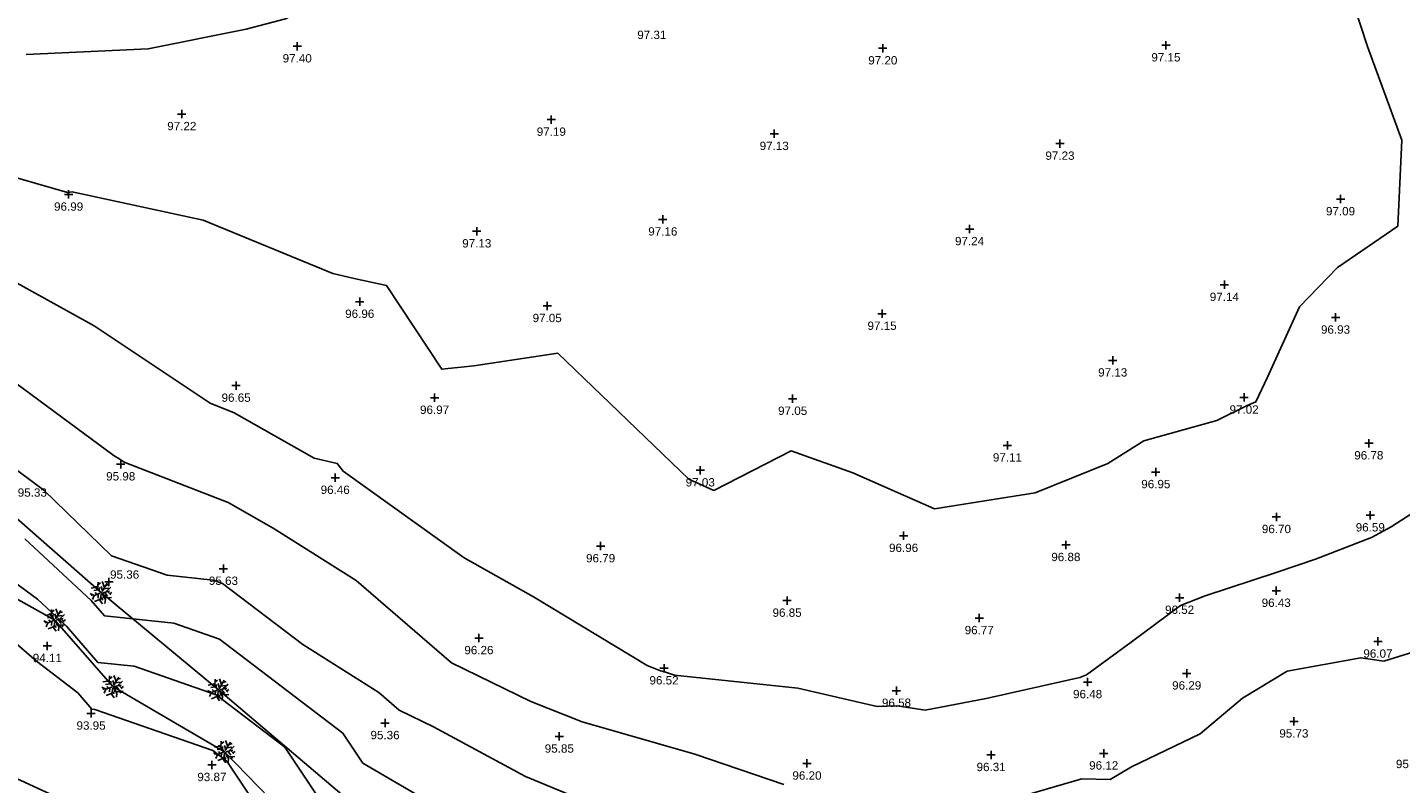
# Model space of a CAD drawing. Header units: metres. Extents: x 610185 to 614128, y 655663 to 660921.
# Tile 53 of 94: x 613070 to 613194, y 657834 to 657902. Entities that reach past the tile are written whole.
import ezdxf
from ezdxf.enums import TextEntityAlignment as Align

# ---------------------------------------------------------------- set-up
doc = ezdxf.new("R2010")
doc.units = ezdxf.units.M
doc.header["$MEASUREMENT"] = 0
for name, color, linetype in [('CONTOUR_ELEVATION', 56, 'Continuous'), ('CONTOUR_MJR', 34, 'Continuous'), ('CONTOUR_MNR', 53, 'Continuous'), ('CONTOUR_SYMBOL', 56, 'Continuous'), ('HEDGE_LINE', 93, 'Continuous'), ('HEDGE_SYMBOL', 93, 'Continuous')]:
    doc.layers.add(name, color=color, linetype=linetype)
doc.styles.add('REGULAR', font='swissl.ttf')

# ---------------------------------------------------------------- blocks, each defined once
blk = doc.blocks.new('092')
at = {"color": 0, "linetype": 'Continuous'}
for p, q in [((-0.23, 0.25), (-0.46, 0.21)), ((-0.13, 0.13), (-0.34, 0.1)), ((-0.2, -0.08), (-0.28, 0.01)), ((-0.04, 0.03), (-0.26, 0.29)), ((-0.17, 0.18), (-0.15, 0.48)), ((-0.16, 0.35), (-0.04, 0.44)), ((-0.1, 0.1), (-0.09, 0.24)), ((0.05, 0.08), (-0.01, 0.28)), ((0.03, 0.05), (0.26, 0.43)), ((0.14, 0.24), (0.04, 0.5)), ((0.06, 0), (0.37, 0.07)), ((0.1, 0.17), (0.33, 0.2)), ((0.14, 0.02), (0.28, -0.16)), ((0.2, 0.33), (0.34, 0.37)), ((0.2, 0.04), (0.43, 0.25)), ((0.28, 0.05), (0.42, -0.1)), ((0.37, -0.05), (0.47, 0.01)), ((-0.32, -0.12), (-0.5, -0.03)), ((-0.4, -0.08), (-0.46, -0.13)), ((-0.32, -0.12), (-0.4, -0.3)), ((-0.05, -0.02), (-0.32, -0.12)), ((-0.04, -0.29), (-0.31, -0.4)), ((-0.14, -0.06), (-0.15, -0.24)), ((-0.01, -0.06), (-0.05, -0.36)), ((-0.05, -0.36), (0.05, -0.5)), ((-0.03, -0.21), (0.06, -0.33)), ((0.04, -0.05), (0.18, -0.3)), ((0.09, -0.14), (0.08, -0.25)), ((0.14, -0.23), (0.46, -0.21)), ((0.18, -0.3), (0.16, -0.48)), ((0.31, -0.22), (0.36, -0.3))]:
    blk.add_line(p, q, dxfattribs=at)
blk = doc.blocks.new('S061')
at = {"color": 0, "linetype": 'Continuous'}
for p, q in [((-0.5, 0), (0.5, 0)), ((0, -0.5), (0, 0.5))]:
    blk.add_line(p, q, dxfattribs=at)

msp = doc.modelspace()

# ---------------------------------------------------------------- linework, layer by layer
at = {"layer": 'CONTOUR_MJR'}
for points in [[(613069.9, 657899.16, 97.5), (613080.87, 657899.67, 97.5), (613089.68, 657901.44, 97.5), (613093.24, 657902.36, 97.5), (613094.44, 657902.96, 97.5), (613104.07, 657906.16, 97.5), (613105.9, 657906.41, 97.5), (613117.36, 657913.05, 97.5), (613118.27, 657913.15, 97.5), (613128.35, 657920.66, 97.5), (613128.46, 657920.69, 97.5), (613128.58, 657920.95, 97.5), (613135.15, 657927.89, 97.5)], [(613069.77, 657855.56, 95), (613075.73, 657850.02, 95), (613076.93, 657848.64, 95), (613083.17, 657847.98, 95), (613087.28, 657846.55, 95), (613098.4, 657838.07, 95), (613100.19, 657835.39, 95), (613109.65, 657829.86, 95)]]:
    msp.add_polyline3d(points, dxfattribs=at)
at = {"layer": 'CONTOUR_MNR'}
for points in [[(613057.68, 657891.33, 97), (613073.62, 657886.74, 97), (613074.03, 657886.79, 97), (613085.81, 657884.24, 97), (613097.51, 657879.46, 97), (613099.41, 657879.01, 97), (613102.34, 657878.37, 97), (613107.31, 657870.83, 97), (613110.18, 657871.14, 97), (613117.75, 657872.29, 97), (613129.54, 657860.95, 97), (613131.8, 657859.92, 97), (613138.77, 657863.48, 97), (613144.31, 657861.5, 97), (613151.68, 657858.27, 97), (613160.74, 657859.72, 97), (613167.27, 657862.36, 97), (613170.51, 657864.4, 97), (613177.08, 657866.21, 97), (613179.75, 657867.53, 97), (613180.61, 657867.9, 97), (613181.65, 657870.13, 97), (613184.54, 657876.44, 97), (613187.97, 657879.98, 97), (613193.38, 657883.71, 97), (613193.76, 657891.46, 97), (613190.65, 657899.87, 97), (613186.46, 657912.72, 97)], [(613065.94, 657880.3, 96.5), (613076, 657874.74, 96.5), (613086.45, 657867.77, 96.5), (613088.62, 657866.92, 96.5), (613095.82, 657862.83, 96.5), (613097.89, 657862.36, 96.5), (613098.42, 657861.65, 96.5), (613109.32, 657853.85, 96.5), (613115.58, 657850.36, 96.5), (613125.79, 657844.17, 96.5), (613126.99, 657843.7, 96.5), (613127.45, 657843.57, 96.5), (613128.27, 657843.29, 96.5), (613139.36, 657842.13, 96.5), (613146.5, 657840.48, 96.5), (613148.3, 657840.53, 96.5), (613150.82, 657840.16, 96.5), (613156.33, 657841.2, 96.5), (613164.75, 657843.1, 96.5), (613165.36, 657843.33, 96.5), (613169.39, 657846.28, 96.5), (613173.81, 657849.57, 96.5), (613176.04, 657850.43, 96.5), (613182.44, 657852.54, 96.5), (613185.99, 657853.74, 96.5), (613191.03, 657855.69, 96.5), (613192.79, 657856.64, 96.5), (613198.98, 657860.65, 96.5)], [(613066.29, 657871.54, 96), (613077.8, 657863.03, 96), (613078.32, 657862.74, 96), (613078.7, 657862.48, 96), (613088.06, 657858.83, 96), (613092.13, 657856.53, 96), (613099.59, 657851.82, 96), (613108.17, 657844.4, 96), (613115.32, 657840.93, 96), (613119.94, 657839.11, 96), (613130.09, 657836.19, 96), (613138.12, 657833.46, 96)], [(613068.33, 657862.28, 95.5), (613071.48, 657859.95, 95.5), (613077.57, 657854.03, 95.5), (613082.57, 657852.3, 95.5), (613086.71, 657851.86, 95.5), (613087.57, 657851.56, 95.5), (613094.81, 657846.05, 95.5), (613101.64, 657841.74, 95.5), (613103.48, 657840.15, 95.5), (613106.56, 657838.65, 95.5), (613114.84, 657834.18, 95.5), (613120.58, 657831.8, 95.5)], [(613065.85, 657853.82, 94.5), (613070.9, 657850.15, 94.5), (613073.52, 657847.72, 94.5), (613076.35, 657844.44, 94.5), (613079.62, 657844.1, 94.5), (613086.98, 657841.53, 94.5), (613093.18, 657836.81, 94.5), (613097.43, 657830.44, 94.5)], [(613064.06, 657850.37, 94), (613070.81, 657844.55, 94), (613074.53, 657841.7, 94), (613075.79, 657840.25, 94), (613076.07, 657840.22, 94), (613086.69, 657836.52, 94), (613087.96, 657835.55, 94), (613090.83, 657831.25, 94)], [(613158.34, 657832.05, 96), (613164.94, 657833.96, 96), (613167.49, 657833.9, 96), (613169.42, 657835.04, 96), (613175.58, 657838.01, 96), (613179.39, 657841.22, 96), (613183.42, 657843.67, 96), (613190.05, 657844.86, 96), (613192.12, 657844.57, 96), (613194.84, 657845.39, 96)], [(613065.99, 657835.39, 93.5), (613074.69, 657831.39, 93.5)]]:
    msp.add_polyline3d(points, dxfattribs=at)
at = {"layer": 'HEDGE_LINE'}
for points in [[(613134.87, 657808.3, 93.75), (613126.59, 657810.11, 93.94), (613117.23, 657816.39, 94.42), (613108.61, 657824.12, 94.71), (613099.51, 657831.54, 94.98), (613087.2, 657841.98, 95.32), (613076.66, 657850.72, 95.39), (613068.02, 657858.29, 95.26), (613053.52, 657870.32, 95.49), (613040.17, 657881.79, 95.9), (613030.12, 657890.79, 96.1), (613020.42, 657900.46, 96.3), (613010.71, 657912.05, 95.94), (613003.2, 657922.5, 95.59), (612996.79, 657937, 95.71), (612998.95, 657947.26, 96.48), (613002.52, 657956.03, 96.8), (613007.52, 657965.71, 96.99), (613013.38, 657975.21, 97.16), (613018.78, 657983.73, 97.35), (613025.55, 657995.31, 97.42), (613030.95, 658006.34, 97.55), (613036, 658019.84, 97.2), (613035.3, 658024.92, 96.79)], [(612996.62, 657931.73, 95.05), (613002.09, 657921.45, 94.95), (613007.52, 657912.34, 95.06), (613013.64, 657904.02, 94.92), (613021.88, 657894.39, 95.25), (613030.24, 657887.11, 95.35), (613038.91, 657878.94, 95.05), (613040.28, 657873.18, 94.11), (613044.39, 657870.9, 94.14), (613049.21, 657867.12, 94.3), (613057.35, 657859.82, 94.18), (613065.03, 657852.38, 94.09), (613072.48, 657848.26, 94.32), (613077.7, 657842.27, 94.12), (613087.75, 657836.41, 94.12), (613095.91, 657827.99, 94.34), (613103.88, 657822.45, 94.14), (613114.02, 657814.29, 93.86), (613117.72, 657809.14, 93.39), (613123.15, 657807.02, 93.37), (613133.01, 657806.73, 93.5), (613134.14, 657807.13, 93.54)]]:
    msp.add_polyline3d(points, dxfattribs=at)

# ---------------------------------------------------------------- block references
at = {"layer": 'CONTOUR_SYMBOL', "xscale": 0.75, "yscale": 0.75, "zscale": 0.75}
for p in [(613094.29, 657899.9, 97.4), (613147.02, 657899.72, 97.2), (613172.51, 657899.99, 97.15), (613083.9, 657893.8, 97.22), (613117.17, 657893.3, 97.19), (613137.24, 657892.02, 97.13), (613162.97, 657891.14, 97.23), (613073.71, 657886.56, 96.99), (613188.23, 657886.14, 97.09), (613127.21, 657884.32, 97.16), (613110.46, 657883.25, 97.13), (613154.83, 657883.45, 97.24), (613177.77, 657878.43, 97.14), (613099.92, 657876.91, 96.96), (613116.8, 657876.53, 97.05), (613146.95, 657875.83, 97.15), (613187.78, 657875.49, 96.93), (613167.72, 657871.63, 97.13), (613088.79, 657869.36, 96.65), (613106.66, 657868.27, 96.97), (613138.9, 657868.18, 97.05), (613179.55, 657868.29, 97.02), (613158.24, 657863.98, 97.11), (613190.78, 657864.17, 96.78), (613078.4, 657862.28, 95.98), (613097.71, 657861.07, 96.46), (613130.58, 657861.74, 97.03), (613171.6, 657861.58, 96.95), (613182.46, 657857.54, 96.7), (613190.91, 657857.69, 96.59), (613148.89, 657855.84, 96.96), (613121.61, 657854.91, 96.79), (613163.5, 657855.02, 96.88), (613087.65, 657852.88, 95.63), (613077.34, 657851.69, 95.36), (613182.44, 657850.9, 96.43), (613138.4, 657850.01, 96.85), (613173.74, 657850.27, 96.52), (613155.7, 657848.44, 96.77), (613071.79, 657845.93, 94.11), (613110.65, 657846.64, 96.26), (613191.6, 657846.33, 96.07), (613127.32, 657843.92, 96.52), (613174.38, 657843.46, 96.29), (613165.46, 657842.68, 96.48), (613148.25, 657841.9, 96.58), (613075.73, 657839.85, 93.95), (613102.2, 657838.99, 95.36), (613184.03, 657839.14, 95.73), (613117.89, 657837.78, 95.85), (613156.77, 657836.12, 96.31), (613166.91, 657836.26, 96.12), (613086.61, 657835.22, 93.87), (613140.19, 657835.35, 96.2)]:
    msp.add_blockref('S061', p, dxfattribs=at)
at = {"layer": 'HEDGE_SYMBOL', "xscale": 2, "yscale": 2, "zscale": 2}
for p in [(613076.66, 657850.72, 95.39), (613072.48, 657848.26, 94.32), (613077.7, 657842.27, 94.12), (613087.2, 657841.98, 95.32), (613087.75, 657836.41, 94.12)]:
    msp.add_blockref('092', p, dxfattribs=at)

# ---------------------------------------------------------------- texts
at = {"layer": 'CONTOUR_ELEVATION', "style": 'REGULAR'}
for s, p in [('97.31', (613126.22, 657901.3, 97.31)), ('97.40', (613094.29, 657899.19, 97.4)), ('97.20', (613147.02, 657899.01, 97.2)), ('97.15', (613172.51, 657899.28, 97.15)), ('97.22', (613083.9, 657893.09, 97.22)), ('97.19', (613117.17, 657892.59, 97.19)), ('97.13', (613137.24, 657891.31, 97.13)), ('97.23', (613162.97, 657890.43, 97.23)), ('96.99', (613073.71, 657885.85, 96.99)), ('97.09', (613188.23, 657885.43, 97.09)), ('97.16', (613127.21, 657883.61, 97.16)), ('97.13', (613110.46, 657882.54, 97.13)), ('97.24', (613154.83, 657882.74, 97.24)), ('97.14', (613177.77, 657877.72, 97.14)), ('96.96', (613099.92, 657876.2, 96.96)), ('97.05', (613116.8, 657875.82, 97.05)), ('97.15', (613146.95, 657875.12, 97.15)), ('96.93', (613187.78, 657874.78, 96.93)), ('97.13', (613167.72, 657870.92, 97.13)), ('96.65', (613088.79, 657868.65, 96.65)), ('96.97', (613106.66, 657867.56, 96.97)), ('97.05', (613138.9, 657867.47, 97.05)), ('97.02', (613179.55, 657867.58, 97.02)), ('96.78', (613190.78, 657863.46, 96.78)), ('97.11', (613158.24, 657863.27, 97.11)), ('95.98', (613078.4, 657861.57, 95.98)), ('97.03', (613130.58, 657861.03, 97.03)), ('95.33', (613070.44, 657860.11, 95.33)), ('96.46', (613097.71, 657860.36, 96.46)), ('96.95', (613171.6, 657860.87, 96.95)), ('96.70', (613182.46, 657856.83, 96.7)), ('96.59', (613190.91, 657856.98, 96.59)), ('96.96', (613148.89, 657855.13, 96.96)), ('96.79', (613121.61, 657854.2, 96.79)), ('96.88', (613163.5, 657854.31, 96.88)), ('95.36', (613078.75, 657852.73, 95.36)), ('95.63', (613087.65, 657852.17, 95.63)), ('96.43', (613182.44, 657850.19, 96.43)), ('96.85', (613138.4, 657849.3, 96.85)), ('96.52', (613173.74, 657849.56, 96.52)), ('96.77', (613155.7, 657847.73, 96.77)), ('94.11', (613071.79, 657845.22, 94.11)), ('96.26', (613110.65, 657845.93, 96.26)), ('96.07', (613191.6, 657845.62, 96.07)), ('96.52', (613127.32, 657843.21, 96.52)), ('96.29', (613174.38, 657842.75, 96.29)), ('96.58', (613148.25, 657841.19, 96.58)), ('96.48', (613165.46, 657841.97, 96.48)), ('93.95', (613075.73, 657839.14, 93.95)), ('95.36', (613102.2, 657838.28, 95.36)), ('95.73', (613184.03, 657838.43, 95.73)), ('95.85', (613117.89, 657837.07, 95.85)), ('96.31', (613156.77, 657835.41, 96.31)), ('96.12', (613166.91, 657835.55, 96.12)), ('95.68', (613194.53, 657835.68, 95.68)), ('93.87', (613086.61, 657834.51, 93.87)), ('96.20', (613140.19, 657834.64, 96.2))]:
    msp.add_text(s, height=0.75, dxfattribs=at).set_placement(p, align=Align.TOP_CENTER)

doc.saveas('drawing.dxf')
